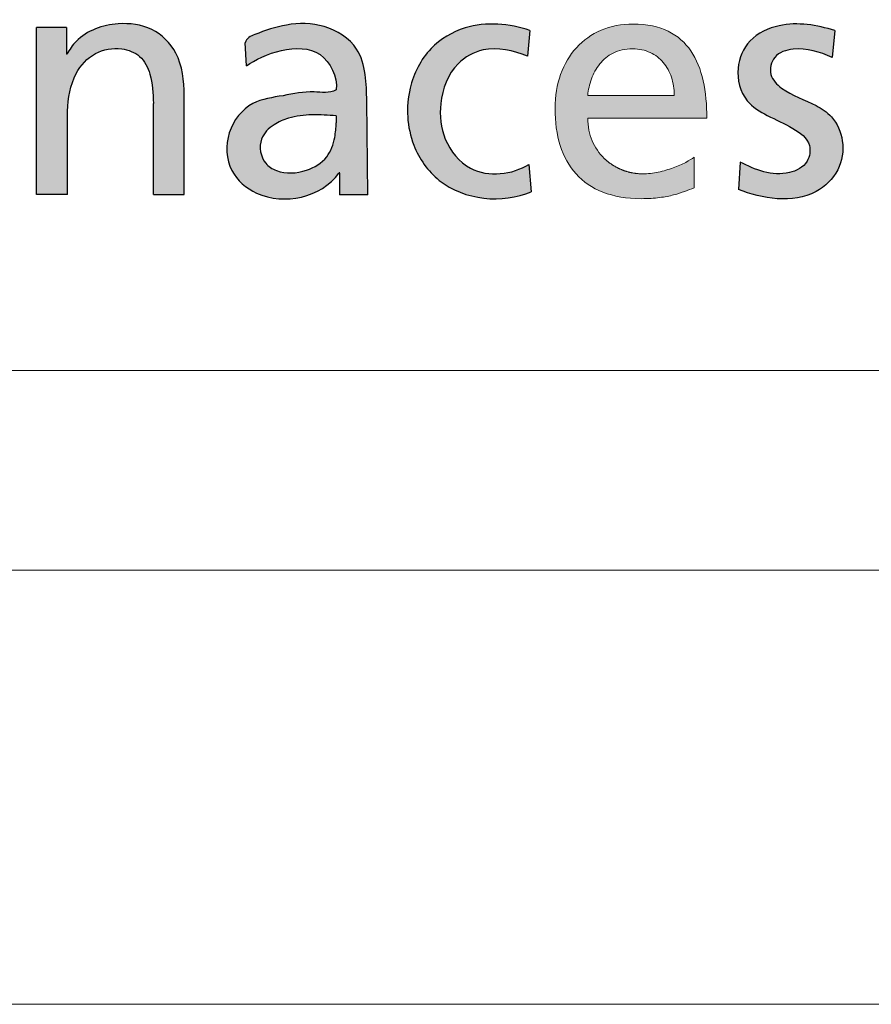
# Model space of a CAD drawing. Header units: millimetres. Extents: x 15 to 592, y 5 to 415.
# Tile 2 of 12: x 413 to 423, y 5 to 16. Entities that reach past the tile are written whole.
import ezdxf

# ---------------------------------------------------------------- set-up
doc = ezdxf.new("R2010")
doc.units = ezdxf.units.MM
doc.layers.add('FORMAT', color=7, linetype='Continuous')

# ---------------------------------------------------------------- blocks, each defined once
blk = doc.blocks.new('LOGO_sombreado')
at = {"linetype": 'Continuous'}
h = blk.add_hatch(color=7, dxfattribs=at)
edge = h.paths.add_edge_path(flags=0)
edge.add_line((9.327704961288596, 2.025674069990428), (9.327704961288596, 3.946226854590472))
edge.add_line((9.327704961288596, 3.946226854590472), (9.669914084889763, 3.946226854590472))
edge.add_line((9.669914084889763, 3.946226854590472), (9.669914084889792, 3.64130326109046))
edge.add_line((9.669914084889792, 3.64130326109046), (9.67795113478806, 3.64130326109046))
edge.add_spline(control_points=[(9.677951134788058, 3.64130326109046), (9.704173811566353, 3.695674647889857), (9.792922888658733, 3.8172381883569), (10.00005228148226, 3.948461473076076), (10.30456361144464, 4.010006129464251), (10.6686284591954, 3.966985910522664), (10.99650189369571, 3.642779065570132), (11.02148454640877, 3.331807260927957), (11.02575518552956, 3.169957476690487)], knot_values=[0, 0, 0, 0, 0.0909934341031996, 0.223660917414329, 0.3583034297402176, 0.5553499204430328, 0.7505858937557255, 1, 1, 1, 1], weights=[1, 1, 1, 1, 1, 1, 1, 1, 1], degree=3, periodic=0)
edge.add_line((11.02575518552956, 3.169957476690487), (11.02575836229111, 2.025674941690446))
edge.add_line((11.02575836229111, 2.025674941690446), (10.67218859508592, 2.025674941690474))
edge.add_line((10.67218859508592, 2.025674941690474), (10.67167301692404, 3.074721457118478))
edge.add_spline(control_points=[(10.67167301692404, 3.074721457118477), (10.66865811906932, 3.188020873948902), (10.65991030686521, 3.37944526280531), (10.53565136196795, 3.635496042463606), (10.2795938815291, 3.72917775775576), (9.984329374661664, 3.677204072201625), (9.72597834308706, 3.396479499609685), (9.691325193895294, 3.132995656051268), (9.682684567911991, 2.985950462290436)], knot_values=[0, 0, 0, 0, 0.1816831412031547, 0.307789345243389, 0.4266513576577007, 0.5910784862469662, 0.7607325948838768, 1, 1, 1, 1], weights=[1, 1, 1, 1, 1, 1, 1, 1, 1], degree=3, periodic=0)
edge.add_line((9.682684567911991, 2.985950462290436), (9.68121429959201, 2.025674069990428))
edge.add_line((9.68121429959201, 2.025674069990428), (9.327704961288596, 2.025674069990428))
h = blk.add_hatch(color=7, dxfattribs=at)
edge = h.paths.add_edge_path(flags=0)
edge.add_spline(control_points=[(12.77564944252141, 3.231934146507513), (12.69718153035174, 3.183493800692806), (12.48370698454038, 3.231804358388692), (12.16704722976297, 3.156482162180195), (11.7728446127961, 3.111173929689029), (11.4904483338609, 2.75180076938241), (11.51353442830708, 2.287484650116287), (12.02339963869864, 1.859573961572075), (12.59702092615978, 1.990194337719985), (12.80712765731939, 2.270435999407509)], knot_values=[0, 0, 0, 0, 0.079965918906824, 0.1900571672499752, 0.3000940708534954, 0.4325108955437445, 0.5666885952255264, 0.6846218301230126, 1, 1, 1, 1], weights=[1, 1, 1, 1, 1, 1, 1, 1, 1, 1], degree=3, periodic=0)
edge.add_spline(control_points=[(12.80712765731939, 2.270435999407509), (12.8171095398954, 2.296335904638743), (12.81405732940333, 2.270435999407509)], knot_values=[0, 0, 0, 1, 1, 1], weights=[1, 1, 1], degree=2, periodic=0)
edge.add_line((12.81405732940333, 2.270435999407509), (12.81405732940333, 2.022763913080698))
edge.add_line((12.81405732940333, 2.022763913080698), (13.13916279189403, 2.022763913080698))
edge.add_line((13.13916279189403, 2.022763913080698), (13.12822642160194, 3.105651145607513))
edge.add_spline(control_points=[(13.12822642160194, 3.105651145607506), (13.12038008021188, 3.292352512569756), (13.11922060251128, 3.70596754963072), (12.65005670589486, 4.000141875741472), (12.21447262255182, 4.001685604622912), (11.91126308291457, 3.897532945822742), (11.74254173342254, 3.828060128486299), (11.72742417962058, 3.770141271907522)], knot_values=[0, 0, 0, 0, 0.3004446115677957, 0.5251352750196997, 0.7372886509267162, 0.9254873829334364, 1, 1, 1, 1], weights=[1, 1, 1, 1, 1, 1, 1, 1], degree=3, periodic=0)
edge.add_line((11.72742417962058, 3.770141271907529), (11.74388622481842, 3.506657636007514))
edge.add_spline(control_points=[(11.74388622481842, 3.506657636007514), (11.92700238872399, 3.642857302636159), (12.5672713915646, 3.881460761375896), (12.78945059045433, 3.3805849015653), (12.77564944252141, 3.231934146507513)], knot_values=[0, 0, 0, 0, 0.6589957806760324, 1, 1, 1, 1], weights=[1, 1, 1, 1, 1], degree=3, periodic=0)
edge = h.paths.add_edge_path(flags=0)
edge.add_spline(control_points=[(12.7757284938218, 2.8486667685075), (12.77181397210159, 2.793474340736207), (12.76222333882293, 2.65825211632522), (12.68205654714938, 2.430498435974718), (12.41939724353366, 2.275258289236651), (12.14206509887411, 2.254794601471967), (11.91301625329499, 2.398157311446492), (11.86966112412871, 2.661637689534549), (12.0440787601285, 2.834034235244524), (12.25224886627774, 2.920587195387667), (12.49883760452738, 2.952941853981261), (12.68250580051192, 2.938134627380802), (12.7757284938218, 2.930619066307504)], knot_values=[0, 0, 0, 0, 0.06890377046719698, 0.1688152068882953, 0.2838615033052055, 0.4272197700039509, 0.4889171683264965, 0.6053794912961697, 0.6959615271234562, 0.7715446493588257, 0.8840451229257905, 1, 1, 1, 1], weights=[1, 1, 1, 1, 1, 1, 1, 1, 1, 1, 1, 1, 1], degree=3, periodic=0)
edge.add_line((12.7757284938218, 2.930619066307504), (12.7757284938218, 2.8486667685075))
h = blk.add_hatch(color=7, dxfattribs=at)
edge = h.paths.add_edge_path(flags=0)
edge.add_arc((16.30196241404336, 2.904385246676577), 0.6409930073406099, 248.03441069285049, 270.0502968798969, ccw=False)
edge.add_spline(control_points=[(16.06219918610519, 2.309922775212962), (15.9868891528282, 2.340333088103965), (15.91875832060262, 2.384543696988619), (15.86030607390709, 2.440932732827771)], knot_values=[23.38426970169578, 23.38426970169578, 23.38426970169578, 23.38426970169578, 23.7679247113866, 23.7679247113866, 23.7679247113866, 23.7679247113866], weights=[1, 0.9877716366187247, 0.9877716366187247, 1], degree=3, periodic=0)
edge.add_arc((16.29055579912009, 2.885258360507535), 0.6184982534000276, 203.0223573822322, 225.9220705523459, ccw=False)
edge.add_spline(control_points=[(15.72131949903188, 2.643369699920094), (15.68820443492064, 2.721202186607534), (15.66959231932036, 2.808945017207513), (15.66959231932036, 2.904060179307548)], knot_values=[0, 0, 0, 0, 1, 1, 1, 1], weights=[1, 1, 1, 1], degree=3, periodic=0)
edge.add_line((15.66959231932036, 2.904060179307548), (17.04090640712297, 2.904060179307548))
edge.add_spline(control_points=[(17.04090640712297, 2.904060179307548), (17.04090640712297, 3.05839570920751), (17.02791418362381, 3.203425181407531), (16.99848528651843, 3.333951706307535)], knot_values=[2, 2, 2, 2, 3, 3, 3, 3], weights=[1, 1, 1, 1], degree=3, periodic=0)
edge.add_spline(control_points=[(16.99848528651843, 3.333951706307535), (16.96905638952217, 3.464478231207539), (16.92313039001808, 3.58074352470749), (16.85714198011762, 3.677550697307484)], knot_values=[3, 3, 3, 3, 4, 4, 4, 4], weights=[1, 1, 1, 1], degree=3, periodic=0)
edge.add_spline(control_points=[(16.85714198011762, 3.677550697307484), (16.79121399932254, 3.774478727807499), (16.70528403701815, 3.852069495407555), (16.59578678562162, 3.905488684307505)], knot_values=[4, 4, 4, 4, 5, 5, 5, 5], weights=[1, 1, 1, 1], degree=3, periodic=0)
edge.add_spline(control_points=[(16.59578678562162, 3.905488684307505), (16.48634996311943, 3.958907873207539), (16.35328542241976, 3.988034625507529), (16.19326957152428, 3.988034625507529), (16.05772744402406, 3.988034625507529), (15.93372724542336, 3.962896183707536), (15.82398827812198, 3.916245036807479)], knot_values=[5, 5, 5, 5, 6, 6, 6, 7, 7, 7, 7], weights=[1, 1, 1, 1, 1, 1, 1], degree=3, periodic=0)
edge.add_spline(control_points=[(15.82398827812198, 3.916245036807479), (15.71418888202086, 3.8697147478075), (15.61871114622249, 3.801671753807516), (15.54009308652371, 3.715741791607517)], knot_values=[7, 7, 7, 7, 8, 8, 8, 8], weights=[1, 1, 1, 1], degree=3, periodic=0)
edge.add_spline(control_points=[(15.54009308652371, 3.715741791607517), (15.46153545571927, 3.629932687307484), (15.39989793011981, 3.526357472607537), (15.35789981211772, 3.40864188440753)], knot_values=[8, 8, 8, 8, 9, 9, 9, 9], weights=[1, 1, 1, 1], degree=3, periodic=0)
edge.add_spline(control_points=[(15.35789981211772, 3.40864188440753), (15.31596212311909, 3.290926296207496), (15.2936034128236, 3.159191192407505), (15.2936034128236, 3.016941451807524), (15.2936034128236, 2.860430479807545), (15.31312196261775, 2.71733473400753), (15.35300506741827, 2.590554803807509)], knot_values=[9, 9, 9, 9, 10, 10, 10, 11, 11, 11, 11], weights=[1, 1, 1, 1, 1, 1, 1], degree=3, periodic=0)
edge.add_spline(control_points=[(15.35300506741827, 2.590554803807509), (15.39294860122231, 2.463774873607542), (15.45325669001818, 2.353310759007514), (15.53483576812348, 2.262425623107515)], knot_values=[11, 11, 11, 11, 12, 12, 12, 12], weights=[1, 1, 1, 1], degree=3, periodic=0)
edge.add_spline(control_points=[(15.53483576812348, 2.262425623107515), (15.61641484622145, 2.171540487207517), (15.71938577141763, 2.10035518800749), (15.8444736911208, 2.051770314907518)], knot_values=[12, 12, 12, 12, 13, 13, 13, 13], weights=[1, 1, 1, 1], degree=3, periodic=0)
edge.add_spline(control_points=[(15.8444736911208, 2.051770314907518), (15.96956161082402, 2.003185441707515), (16.11688738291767, 1.977321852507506), (16.28729701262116, 1.977321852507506), (16.36645893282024, 1.977321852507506), (16.43558964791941, 1.982035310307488), (16.49674374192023, 1.989770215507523)], knot_values=[13, 13, 13, 13, 14, 14, 14, 15, 15, 15, 15], weights=[1, 1, 1, 1, 1, 1, 1], degree=3, periodic=0)
edge.add_spline(control_points=[(16.49674374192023, 1.989770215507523), (16.55789783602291, 1.997625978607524), (16.61113573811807, 2.00850318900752), (16.65869331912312, 2.020951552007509)], knot_values=[15, 15, 15, 15, 16, 16, 16, 16], weights=[1, 1, 1, 1], degree=3, periodic=0)
edge.add_spline(control_points=[(16.65869331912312, 2.020951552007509), (16.70631132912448, 2.033399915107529), (16.74824901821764, 2.04729857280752), (16.78668182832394, 2.061318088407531)], knot_values=[16, 16, 16, 16, 17, 17, 17, 17], weights=[1, 1, 1, 1], degree=3, periodic=0)
edge.add_spline(control_points=[(16.78668182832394, 2.061318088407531), (16.82517506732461, 2.075095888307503), (16.86016342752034, 2.088994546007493), (16.89400363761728, 2.101201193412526)], knot_values=[17, 17, 17, 17, 18, 18, 18, 18], weights=[1, 1, 1, 1], degree=3, periodic=0)
edge.add_line((16.89400363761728, 2.101201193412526), (16.89400363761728, 2.455314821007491))
edge.add_spline(control_points=[(16.89400363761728, 2.455314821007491), (16.87237007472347, 2.437427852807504), (16.83919458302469, 2.41664029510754), (16.79792161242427, 2.395248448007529)], knot_values=[19.00002, 19.00002, 19.00002, 19.00002, 20.00002, 20.00002, 20.00002, 20.00002], weights=[1, 1, 1, 1], degree=3, periodic=0)
edge.add_spline(control_points=[(16.79792161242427, 2.395248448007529), (16.75664864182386, 2.373856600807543), (16.70727819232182, 2.352102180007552), (16.65337557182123, 2.332644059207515)], knot_values=[20.00002, 20.00002, 20.00002, 20.00002, 21.00002, 21.00002, 21.00002, 21.00002], weights=[1, 1, 1, 1], degree=3, periodic=0)
edge.add_spline(control_points=[(16.65337557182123, 2.332644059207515), (16.5994729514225, 2.313185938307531), (16.54091730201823, 2.295782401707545), (16.48127393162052, 2.2833340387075)], knot_values=[21.00002, 21.00002, 21.00002, 21.00002, 22.00002, 22.00002, 22.00002, 22.00002], weights=[1, 1, 1, 1], degree=3, periodic=0)
edge.add_spline(control_points=[(16.48127393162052, 2.2833340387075), (16.42163056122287, 2.270885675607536), (16.36089946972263, 2.263392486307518), (16.30252510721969, 2.263392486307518)], knot_values=[22.00002, 22.00002, 22.00002, 22.00002, 23.00002, 23.00002, 23.00002, 23.00002], weights=[1, 1, 1, 1], degree=3, periodic=0)
edge = h.paths.add_edge_path(flags=0)
edge.add_spline(control_points=[(15.66959231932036, 3.166926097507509), (15.67611864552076, 3.229167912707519), (15.69001730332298, 3.293826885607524), (15.71255730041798, 3.355706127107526)], knot_values=[8, 8, 8, 8, 9, 9, 9, 9], weights=[1, 1, 1, 1], degree=3, periodic=0)
edge.add_spline(control_points=[(15.71255730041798, 3.355706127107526), (15.73509729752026, 3.417585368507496), (15.76627863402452, 3.476684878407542), (15.80755160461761, 3.528049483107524)], knot_values=[9, 9, 9, 9, 10, 10, 10, 10], weights=[1, 1, 1, 1], degree=3, periodic=0)
edge.add_spline(control_points=[(15.80755160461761, 3.528049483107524), (15.84876414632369, 3.579414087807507), (15.9000078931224, 3.623043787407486), (15.96255185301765, 3.653741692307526)], knot_values=[0, 0, 0, 0, 1, 1, 1, 1], weights=[1, 1, 1, 1], degree=3, periodic=0)
edge.add_spline(control_points=[(15.96255185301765, 3.653741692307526), (16.02515624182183, 3.684560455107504), (16.09912127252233, 3.702447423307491), (16.18577638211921, 3.702447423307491), (16.26215857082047, 3.702447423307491), (16.3302015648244, 3.687340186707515), (16.38942193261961, 3.660147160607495)], knot_values=[1, 1, 1, 1, 2, 2, 2, 3, 3, 3, 3], weights=[1, 1, 1, 1, 1, 1, 1], degree=3, periodic=0)
edge.add_spline(control_points=[(16.38942193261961, 3.660147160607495), (16.44864230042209, 3.632954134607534), (16.49897961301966, 3.593554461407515), (16.53976915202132, 3.545090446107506)], knot_values=[3, 3, 3, 3, 4, 4, 4, 4], weights=[1, 1, 1, 1], degree=3, periodic=0)
edge.add_spline(control_points=[(16.53976915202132, 3.545090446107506), (16.58049826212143, 3.496505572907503), (16.61174002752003, 3.438735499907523), (16.63276930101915, 3.374801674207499)], knot_values=[4, 4, 4, 4, 5, 5, 5, 5], weights=[1, 1, 1, 1], degree=3, periodic=0)
edge.add_spline(control_points=[(16.63276930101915, 3.374801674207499), (16.65385900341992, 3.31074699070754), (16.66467578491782, 3.24052855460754), (16.66467578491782, 3.166926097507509)], knot_values=[5, 5, 5, 5, 6, 6, 6, 6], weights=[1, 1, 1, 1], degree=3, periodic=0)
edge.add_line((16.66467578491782, 3.166926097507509), (16.41588981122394, 3.166926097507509))
edge.add_line((16.41588981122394, 3.166926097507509), (15.66959231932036, 3.166926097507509))
h = blk.add_hatch(color=7, dxfattribs=at)
edge = h.paths.add_edge_path(flags=0)
edge.add_arc((16.30196241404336, 2.904385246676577), 0.6409930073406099, 248.03441069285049, 270.0502968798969, ccw=False)
edge.add_spline(control_points=[(16.06219918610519, 2.309922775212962), (15.9868891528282, 2.340333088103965), (15.91875832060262, 2.384543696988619), (15.86030607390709, 2.440932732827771)], knot_values=[23.38426970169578, 23.38426970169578, 23.38426970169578, 23.38426970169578, 23.7679247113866, 23.7679247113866, 23.7679247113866, 23.7679247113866], weights=[1, 0.9877716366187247, 0.9877716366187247, 1], degree=3, periodic=0)
edge.add_arc((16.29055579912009, 2.885258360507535), 0.6184982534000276, 203.0223573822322, 225.9220705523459, ccw=False)
edge.add_spline(control_points=[(15.72131949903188, 2.643369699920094), (15.68820443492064, 2.721202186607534), (15.66959231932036, 2.808945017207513), (15.66959231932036, 2.904060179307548)], knot_values=[0, 0, 0, 0, 1, 1, 1, 1], weights=[1, 1, 1, 1], degree=3, periodic=0)
edge.add_line((15.66959231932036, 2.904060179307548), (17.04090640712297, 2.904060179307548))
edge.add_spline(control_points=[(17.04090640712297, 2.904060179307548), (17.04090640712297, 3.05839570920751), (17.02791418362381, 3.203425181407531), (16.99848528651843, 3.333951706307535)], knot_values=[2, 2, 2, 2, 3, 3, 3, 3], weights=[1, 1, 1, 1], degree=3, periodic=0)
edge.add_spline(control_points=[(16.99848528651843, 3.333951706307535), (16.96905638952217, 3.464478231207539), (16.92313039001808, 3.58074352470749), (16.85714198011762, 3.677550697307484)], knot_values=[3, 3, 3, 3, 4, 4, 4, 4], weights=[1, 1, 1, 1], degree=3, periodic=0)
edge.add_spline(control_points=[(16.85714198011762, 3.677550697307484), (16.79121399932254, 3.774478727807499), (16.70528403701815, 3.852069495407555), (16.59578678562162, 3.905488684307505)], knot_values=[4, 4, 4, 4, 5, 5, 5, 5], weights=[1, 1, 1, 1], degree=3, periodic=0)
edge.add_spline(control_points=[(16.59578678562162, 3.905488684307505), (16.48634996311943, 3.958907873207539), (16.35328542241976, 3.988034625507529), (16.19326957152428, 3.988034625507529), (16.05772744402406, 3.988034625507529), (15.93372724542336, 3.962896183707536), (15.82398827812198, 3.916245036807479)], knot_values=[5, 5, 5, 5, 6, 6, 6, 7, 7, 7, 7], weights=[1, 1, 1, 1, 1, 1, 1], degree=3, periodic=0)
edge.add_spline(control_points=[(15.82398827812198, 3.916245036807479), (15.71418888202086, 3.8697147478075), (15.61871114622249, 3.801671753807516), (15.54009308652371, 3.715741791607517)], knot_values=[7, 7, 7, 7, 8, 8, 8, 8], weights=[1, 1, 1, 1], degree=3, periodic=0)
edge.add_spline(control_points=[(15.54009308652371, 3.715741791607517), (15.46153545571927, 3.629932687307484), (15.39989793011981, 3.526357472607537), (15.35789981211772, 3.40864188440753)], knot_values=[8, 8, 8, 8, 9, 9, 9, 9], weights=[1, 1, 1, 1], degree=3, periodic=0)
edge.add_spline(control_points=[(15.35789981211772, 3.40864188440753), (15.31596212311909, 3.290926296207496), (15.2936034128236, 3.159191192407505), (15.2936034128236, 3.016941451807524), (15.2936034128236, 2.860430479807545), (15.31312196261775, 2.71733473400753), (15.35300506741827, 2.590554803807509)], knot_values=[9, 9, 9, 9, 10, 10, 10, 11, 11, 11, 11], weights=[1, 1, 1, 1, 1, 1, 1], degree=3, periodic=0)
edge.add_spline(control_points=[(15.35300506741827, 2.590554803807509), (15.39294860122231, 2.463774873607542), (15.45325669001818, 2.353310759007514), (15.53483576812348, 2.262425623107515)], knot_values=[11, 11, 11, 11, 12, 12, 12, 12], weights=[1, 1, 1, 1], degree=3, periodic=0)
edge.add_spline(control_points=[(15.53483576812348, 2.262425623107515), (15.61641484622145, 2.171540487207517), (15.71938577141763, 2.10035518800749), (15.8444736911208, 2.051770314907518)], knot_values=[12, 12, 12, 12, 13, 13, 13, 13], weights=[1, 1, 1, 1], degree=3, periodic=0)
edge.add_spline(control_points=[(15.8444736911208, 2.051770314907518), (15.96956161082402, 2.003185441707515), (16.11688738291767, 1.977321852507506), (16.28729701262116, 1.977321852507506), (16.36645893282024, 1.977321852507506), (16.43558964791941, 1.982035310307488), (16.49674374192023, 1.989770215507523)], knot_values=[13, 13, 13, 13, 14, 14, 14, 15, 15, 15, 15], weights=[1, 1, 1, 1, 1, 1, 1], degree=3, periodic=0)
edge.add_spline(control_points=[(16.49674374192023, 1.989770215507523), (16.55789783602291, 1.997625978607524), (16.61113573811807, 2.00850318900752), (16.65869331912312, 2.020951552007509)], knot_values=[15, 15, 15, 15, 16, 16, 16, 16], weights=[1, 1, 1, 1], degree=3, periodic=0)
edge.add_spline(control_points=[(16.65869331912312, 2.020951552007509), (16.70631132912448, 2.033399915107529), (16.74824901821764, 2.04729857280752), (16.78668182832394, 2.061318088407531)], knot_values=[16, 16, 16, 16, 17, 17, 17, 17], weights=[1, 1, 1, 1], degree=3, periodic=0)
edge.add_spline(control_points=[(16.78668182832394, 2.061318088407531), (16.82517506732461, 2.075095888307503), (16.86016342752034, 2.088994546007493), (16.89400363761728, 2.101201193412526)], knot_values=[17, 17, 17, 17, 18, 18, 18, 18], weights=[1, 1, 1, 1], degree=3, periodic=0)
edge.add_line((16.89400363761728, 2.101201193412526), (16.89400363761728, 2.455314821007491))
edge.add_spline(control_points=[(16.89400363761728, 2.455314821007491), (16.87237007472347, 2.437427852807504), (16.83919458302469, 2.41664029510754), (16.79792161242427, 2.395248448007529)], knot_values=[19.00002, 19.00002, 19.00002, 19.00002, 20.00002, 20.00002, 20.00002, 20.00002], weights=[1, 1, 1, 1], degree=3, periodic=0)
edge.add_spline(control_points=[(16.79792161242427, 2.395248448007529), (16.75664864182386, 2.373856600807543), (16.70727819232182, 2.352102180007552), (16.65337557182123, 2.332644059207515)], knot_values=[20.00002, 20.00002, 20.00002, 20.00002, 21.00002, 21.00002, 21.00002, 21.00002], weights=[1, 1, 1, 1], degree=3, periodic=0)
edge.add_spline(control_points=[(16.65337557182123, 2.332644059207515), (16.5994729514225, 2.313185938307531), (16.54091730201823, 2.295782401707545), (16.48127393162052, 2.2833340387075)], knot_values=[21.00002, 21.00002, 21.00002, 21.00002, 22.00002, 22.00002, 22.00002, 22.00002], weights=[1, 1, 1, 1], degree=3, periodic=0)
edge.add_spline(control_points=[(16.48127393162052, 2.2833340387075), (16.42163056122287, 2.270885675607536), (16.36089946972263, 2.263392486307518), (16.30252510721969, 2.263392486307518)], knot_values=[22.00002, 22.00002, 22.00002, 22.00002, 23.00002, 23.00002, 23.00002, 23.00002], weights=[1, 1, 1, 1], degree=3, periodic=0)
edge = h.paths.add_edge_path(flags=0)
edge.add_spline(control_points=[(15.66959231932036, 3.166926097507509), (15.67611864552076, 3.229167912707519), (15.69001730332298, 3.293826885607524), (15.71255730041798, 3.355706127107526)], knot_values=[8, 8, 8, 8, 9, 9, 9, 9], weights=[1, 1, 1, 1], degree=3, periodic=0)
edge.add_spline(control_points=[(15.71255730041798, 3.355706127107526), (15.73509729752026, 3.417585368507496), (15.76627863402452, 3.476684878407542), (15.80755160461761, 3.528049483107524)], knot_values=[9, 9, 9, 9, 10, 10, 10, 10], weights=[1, 1, 1, 1], degree=3, periodic=0)
edge.add_spline(control_points=[(15.80755160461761, 3.528049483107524), (15.84876414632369, 3.579414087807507), (15.9000078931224, 3.623043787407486), (15.96255185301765, 3.653741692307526)], knot_values=[0, 0, 0, 0, 1, 1, 1, 1], weights=[1, 1, 1, 1], degree=3, periodic=0)
edge.add_spline(control_points=[(15.96255185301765, 3.653741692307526), (16.02515624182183, 3.684560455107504), (16.09912127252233, 3.702447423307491), (16.18577638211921, 3.702447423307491), (16.26215857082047, 3.702447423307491), (16.3302015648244, 3.687340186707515), (16.38942193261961, 3.660147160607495)], knot_values=[1, 1, 1, 1, 2, 2, 2, 3, 3, 3, 3], weights=[1, 1, 1, 1, 1, 1, 1], degree=3, periodic=0)
edge.add_spline(control_points=[(16.38942193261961, 3.660147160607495), (16.44864230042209, 3.632954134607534), (16.49897961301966, 3.593554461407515), (16.53976915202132, 3.545090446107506)], knot_values=[3, 3, 3, 3, 4, 4, 4, 4], weights=[1, 1, 1, 1], degree=3, periodic=0)
edge.add_spline(control_points=[(16.53976915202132, 3.545090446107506), (16.58049826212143, 3.496505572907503), (16.61174002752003, 3.438735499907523), (16.63276930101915, 3.374801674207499)], knot_values=[4, 4, 4, 4, 5, 5, 5, 5], weights=[1, 1, 1, 1], degree=3, periodic=0)
edge.add_spline(control_points=[(16.63276930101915, 3.374801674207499), (16.65385900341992, 3.31074699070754), (16.66467578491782, 3.24052855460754), (16.66467578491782, 3.166926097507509)], knot_values=[5, 5, 5, 5, 6, 6, 6, 6], weights=[1, 1, 1, 1], degree=3, periodic=0)
edge.add_line((16.66467578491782, 3.166926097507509), (16.41588981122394, 3.166926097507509))
edge.add_line((16.41588981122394, 3.166926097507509), (15.66959231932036, 3.166926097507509))
at = {"layer": 'FORMAT'}
h = blk.add_hatch(color=256, dxfattribs=at)
edge = h.paths.add_edge_path(flags=0)
edge.add_spline(control_points=[(14.99369455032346, 2.372406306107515), (14.80342185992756, 2.254375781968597), (14.34987523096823, 2.197414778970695), (13.99277567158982, 2.64196762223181), (13.944642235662, 3.102252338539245), (14.10101038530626, 3.522035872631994), (14.51883264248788, 3.756115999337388), (14.81805017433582, 3.681829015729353), (14.97514286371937, 3.6195389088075)], knot_values=[0, 0, 0, 0, 0.2397356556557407, 0.3927620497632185, 0.535376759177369, 0.7077411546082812, 0.8207777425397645, 1, 1, 1, 1], weights=[1, 1, 1, 1, 1, 1, 1, 1, 1], degree=3, periodic=0)
edge.add_line((14.9751428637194, 3.619538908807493), (15.00505519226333, 3.913344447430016))
edge.add_spline(control_points=[(15.00505519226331, 3.913344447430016), (14.76920025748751, 3.993950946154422), (14.33818000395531, 4.031805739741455), (13.81780714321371, 3.723664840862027), (13.56464290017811, 3.213677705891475), (13.59786689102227, 2.624369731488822), (14.05193056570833, 1.976556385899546), (14.68677269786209, 1.916141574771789), (15.02028328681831, 2.056362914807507)], knot_values=[0, 0, 0, 0, 0.1894416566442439, 0.3044366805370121, 0.4334053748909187, 0.5981526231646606, 0.7235130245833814, 1, 1, 1, 1], weights=[1, 1, 1, 1, 1, 1, 1, 1, 1], degree=3, periodic=0)
edge.add_line((15.02028328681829, 2.056362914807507), (14.99369455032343, 2.372406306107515))
h = blk.add_hatch(color=256, dxfattribs=at)
edge = h.paths.add_edge_path(flags=0)
edge.add_spline(control_points=[(17.40638067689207, 2.082468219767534), (17.67035797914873, 1.976452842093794), (18.16780218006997, 1.890030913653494), (18.58006166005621, 2.287243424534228), (18.63296039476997, 2.635792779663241), (18.51031553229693, 2.915258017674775), (18.23674949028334, 3.100513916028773), (17.95927731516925, 3.176307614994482), (17.74357760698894, 3.395620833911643), (17.80069950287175, 3.642227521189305), (18.1185738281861, 3.739478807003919), (18.34080093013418, 3.665491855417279), (18.48280150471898, 3.604552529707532)], knot_values=[0, 0, 0, 0, 0.2486171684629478, 0.3448877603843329, 0.4372737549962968, 0.5201900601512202, 0.5798426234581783, 0.701278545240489, 0.7559945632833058, 0.8108630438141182, 0.8735819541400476, 1, 1, 1, 1], weights=[1, 1, 1, 1, 1, 1, 1, 1, 1, 1, 1, 1, 1], degree=3, periodic=0)
edge.add_line((18.48280150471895, 3.604552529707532), (18.51271383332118, 3.913344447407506))
edge.add_spline(control_points=[(18.5127138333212, 3.913344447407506), (18.30798539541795, 3.97594575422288), (17.95824568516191, 4.037934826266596), (17.51325863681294, 3.834107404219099), (17.35512574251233, 3.470061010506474), (17.45001637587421, 3.102179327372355), (17.74979883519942, 2.919686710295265), (18.01160769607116, 2.811354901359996), (18.25300544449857, 2.63598903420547), (18.21179162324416, 2.369168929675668), (17.87657680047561, 2.19652374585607), (17.59254255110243, 2.311508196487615), (17.42493236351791, 2.398874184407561)], knot_values=[0, 0, 0, 0, 0.1768908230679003, 0.2801083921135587, 0.3736800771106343, 0.4799749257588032, 0.5584819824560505, 0.6484723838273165, 0.7229918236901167, 0.7734622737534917, 0.8394931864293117, 1, 1, 1, 1], weights=[1, 1, 1, 1, 1, 1, 1, 1, 1, 1, 1, 1, 1], degree=3, periodic=0)
edge.add_line((17.42493236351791, 2.398874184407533), (17.40638067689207, 2.082468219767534))
at = {"color": 7, "linetype": 'Continuous', "lineweight": 18}
for p, q in [((16.66467578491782, 3.166926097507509), (16.41588981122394, 3.166926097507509)), ((0, 1.387778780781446e-14), (72.50000000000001, 1.387778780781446e-14))]:
    blk.add_line(p, q, dxfattribs=at)
blk.add_arc((16.29055579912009, 2.885258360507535), 0.618498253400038, 203.022357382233, 225.9220705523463, dxfattribs=at)
at = {"color": 8, "linetype": 'Continuous', "lineweight": 0}
for points, knots in [([(16.59578678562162, 3.905488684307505), (16.48634996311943, 3.958907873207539), (16.35328542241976, 3.988034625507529), (16.19326957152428, 3.988034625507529), (16.05772744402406, 3.988034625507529), (15.93372724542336, 3.962896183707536), (15.82398827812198, 3.916245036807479)], [5, 5, 5, 5, 6, 6, 6, 7, 7, 7, 7]), ([(15.96255185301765, 3.653741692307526), (16.02515624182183, 3.684560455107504), (16.09912127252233, 3.702447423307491), (16.18577638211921, 3.702447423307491), (16.26215857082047, 3.702447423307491), (16.3302015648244, 3.687340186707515), (16.38942193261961, 3.660147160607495)], [1, 1, 1, 1, 2, 2, 2, 3, 3, 3, 3]), ([(15.35789981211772, 3.40864188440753), (15.31596212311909, 3.290926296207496), (15.2936034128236, 3.159191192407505), (15.2936034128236, 3.016941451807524), (15.2936034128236, 2.860430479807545), (15.31312196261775, 2.71733473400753), (15.35300506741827, 2.590554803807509)], [9, 9, 9, 9, 10, 10, 10, 11, 11, 11, 11]), ([(15.8444736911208, 2.051770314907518), (15.96956161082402, 2.003185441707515), (16.11688738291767, 1.977321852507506), (16.28729701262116, 1.977321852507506), (16.36645893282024, 1.977321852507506), (16.43558964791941, 1.982035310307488), (16.49674374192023, 1.989770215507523)], [13, 13, 13, 13, 14, 14, 14, 15, 15, 15, 15])]:
    blk.add_open_spline(points, degree=3, knots=knots, dxfattribs=at)
for points in [[(15.82398827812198, 3.916245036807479), (15.71418888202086, 3.8697147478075), (15.61871114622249, 3.801671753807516), (15.54009308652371, 3.715741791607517)], [(16.85714198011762, 3.677550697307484), (16.79121399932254, 3.774478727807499), (16.70528403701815, 3.852069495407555), (16.59578678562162, 3.905488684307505)], [(15.54009308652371, 3.715741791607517), (15.46153545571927, 3.629932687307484), (15.39989793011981, 3.526357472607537), (15.35789981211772, 3.40864188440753)], [(15.80755160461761, 3.528049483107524), (15.84876414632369, 3.579414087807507), (15.9000078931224, 3.623043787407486), (15.96255185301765, 3.653741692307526)], [(16.38942193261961, 3.660147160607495), (16.44864230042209, 3.632954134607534), (16.49897961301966, 3.593554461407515), (16.53976915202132, 3.545090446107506)], [(16.99848528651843, 3.333951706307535), (16.96905638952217, 3.464478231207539), (16.92313039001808, 3.58074352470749), (16.85714198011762, 3.677550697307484)], [(15.71255730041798, 3.355706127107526), (15.73509729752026, 3.417585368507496), (15.76627863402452, 3.476684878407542), (15.80755160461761, 3.528049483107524)], [(16.53976915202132, 3.545090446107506), (16.58049826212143, 3.496505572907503), (16.61174002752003, 3.438735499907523), (16.63276930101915, 3.374801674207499)], [(15.66959231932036, 3.166926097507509), (15.67611864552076, 3.229167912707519), (15.69001730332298, 3.293826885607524), (15.71255730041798, 3.355706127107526)], [(16.63276930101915, 3.374801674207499), (16.65385900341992, 3.31074699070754), (16.66467578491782, 3.24052855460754), (16.66467578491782, 3.166926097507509)], [(17.04090640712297, 2.904060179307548), (17.04090640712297, 3.05839570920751), (17.02791418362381, 3.203425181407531), (16.99848528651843, 3.333951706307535)], [(16.41588981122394, 3.166926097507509), (16.16712398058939, 3.166926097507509), (15.9183581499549, 3.166926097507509), (15.66959231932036, 3.166926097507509)], [(15.72131949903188, 2.643369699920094), (15.68820443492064, 2.721202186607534), (15.66959231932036, 2.808945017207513), (15.66959231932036, 2.904060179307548)], [(15.66959231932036, 2.904060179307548), (16.12669701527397, 2.904060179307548), (16.5838017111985, 2.904060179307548), (17.04090640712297, 2.904060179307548)], [(15.35300506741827, 2.590554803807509), (15.39294860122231, 2.463774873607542), (15.45325669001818, 2.353310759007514), (15.53483576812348, 2.262425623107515)], [(16.79792161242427, 2.395248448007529), (16.75664864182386, 2.373856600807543), (16.70727819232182, 2.352102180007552), (16.65337557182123, 2.332644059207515)], [(16.89400363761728, 2.455314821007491), (16.87237007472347, 2.437427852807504), (16.83919458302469, 2.41664029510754), (16.79792161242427, 2.395248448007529)], [(16.89400363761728, 2.101201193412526), (16.89400363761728, 2.219239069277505), (16.89400363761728, 2.337276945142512), (16.89400363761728, 2.455314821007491)], [(16.48127393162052, 2.2833340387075), (16.42163056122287, 2.270885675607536), (16.36089946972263, 2.263392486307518), (16.30252510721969, 2.263392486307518)], [(16.65337557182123, 2.332644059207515), (16.5994729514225, 2.313185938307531), (16.54091730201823, 2.295782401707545), (16.48127393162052, 2.2833340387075)], [(15.53483576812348, 2.262425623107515), (15.61641484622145, 2.171540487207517), (15.71938577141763, 2.10035518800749), (15.8444736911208, 2.051770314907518)], [(16.65869331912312, 2.020951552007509), (16.70631132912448, 2.033399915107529), (16.74824901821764, 2.04729857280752), (16.78668182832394, 2.061318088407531)], [(16.78668182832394, 2.061318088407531), (16.82517506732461, 2.075095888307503), (16.86016342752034, 2.088994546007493), (16.89400363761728, 2.101201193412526)], [(16.49674374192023, 1.989770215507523), (16.55789783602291, 1.997625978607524), (16.61113573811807, 2.00850318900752), (16.65869331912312, 2.020951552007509)]]:
    blk.add_open_spline(points, degree=3, dxfattribs=at)
for points, weights in [([(16.06219918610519, 2.309922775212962), (15.9868891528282, 2.340333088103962), (15.91875832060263, 2.384543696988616), (15.86030607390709, 2.440932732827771)], [1, 0.9877716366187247, 0.9877716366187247, 1]), ([(16.30252510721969, 2.263392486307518), (16.21991552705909, 2.263319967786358), (16.13881205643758, 2.279022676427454), (16.06219918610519, 2.309922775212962)], [1, 0.9877338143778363, 0.9877338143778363, 1])]:
    blk.add_rational_spline(points, weights, degree=3, dxfattribs=at)
at = {"color": 7, "linetype": 'Continuous', "lineweight": 0}
blk.add_open_spline([(12.80712765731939, 2.270435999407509), (12.81710953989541, 2.296335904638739), (12.81405732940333, 2.270435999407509)], degree=2, dxfattribs=at)
at = {"layer": 'FORMAT', "color": 7}
for p, q in [((9.669914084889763, 3.946226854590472), (9.327704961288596, 3.946226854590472)), ((9.327704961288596, 2.025674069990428), (9.327704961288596, 3.946226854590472)), ((9.669914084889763, 3.946226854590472), (9.669914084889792, 3.64130326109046)), ((15.00505519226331, 3.913344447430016), (14.97514286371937, 3.6195389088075)), ((18.5127138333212, 3.913344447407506), (18.48280150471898, 3.604552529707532)), ((11.74388622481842, 3.506657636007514), (11.72742417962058, 3.770141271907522)), ((9.67795113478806, 3.64130326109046), (9.669914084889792, 3.64130326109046)), ((10.67218859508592, 2.025674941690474), (10.67167301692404, 3.074721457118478)), ((11.02575836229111, 2.025674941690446), (11.02575518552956, 3.169957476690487)), ((13.13916279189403, 2.022763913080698), (13.12822642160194, 3.105651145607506)), ((9.68121429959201, 2.025674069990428), (9.682684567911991, 2.985950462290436)), ((12.7757284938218, 2.930619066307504), (12.7757284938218, 2.8486667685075)), ((17.42493236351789, 2.398874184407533), (17.40638067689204, 2.082468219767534)), ((12.81405732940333, 2.270435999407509), (12.81405732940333, 2.022763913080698)), ((14.99369455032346, 2.372406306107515), (15.02028328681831, 2.056362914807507)), ((9.68121429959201, 2.025674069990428), (9.327704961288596, 2.025674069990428)), ((10.67218859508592, 2.025674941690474), (11.02575836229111, 2.025674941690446)), ((13.13916279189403, 2.022763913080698), (12.81405732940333, 2.022763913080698))]:
    blk.add_line(p, q, dxfattribs=at)
for points, knots in [([(11.02575518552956, 3.169957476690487), (11.02148454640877, 3.331807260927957), (10.99650189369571, 3.642779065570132), (10.6686284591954, 3.966985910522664), (10.30456361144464, 4.010006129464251), (10.00005228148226, 3.948461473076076), (9.792922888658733, 3.8172381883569), (9.704173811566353, 3.695674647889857), (9.677951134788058, 3.64130326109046)], [0, 0, 0, 0, 0.2494141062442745, 0.4446500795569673, 0.6416965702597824, 0.776339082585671, 0.9090065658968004, 1, 1, 1, 1]), ([(13.12822642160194, 3.105651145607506), (13.12038008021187, 3.292352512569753), (13.11922060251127, 3.70596754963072), (12.65005670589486, 4.000141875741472), (12.21447262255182, 4.00168560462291), (11.91126308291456, 3.897532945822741), (11.74254173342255, 3.828060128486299), (11.72742417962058, 3.770141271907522)], [0, 0, 0, 0, 0.3004446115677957, 0.5251352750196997, 0.7372886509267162, 0.9254873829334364, 1, 1, 1, 1]), ([(15.00505519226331, 3.913344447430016), (14.76920025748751, 3.993950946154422), (14.33818000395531, 4.031805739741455), (13.81780714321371, 3.723664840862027), (13.56464290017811, 3.213677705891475), (13.59786689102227, 2.624369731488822), (14.05193056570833, 1.976556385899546), (14.68677269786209, 1.916141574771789), (15.02028328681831, 2.056362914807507)], [0, 0, 0, 0, 0.1894416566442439, 0.3044366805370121, 0.4334053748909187, 0.5981526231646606, 0.7235130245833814, 1, 1, 1, 1]), ([(18.5127138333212, 3.913344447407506), (18.30798539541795, 3.97594575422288), (17.95824568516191, 4.037934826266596), (17.51325863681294, 3.834107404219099), (17.35512574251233, 3.470061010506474), (17.45001637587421, 3.102179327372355), (17.74979883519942, 2.919686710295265), (18.01160769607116, 2.811354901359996), (18.25300544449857, 2.63598903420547), (18.21179162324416, 2.369168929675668), (17.87657680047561, 2.19652374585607), (17.59254255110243, 2.311508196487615), (17.42493236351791, 2.398874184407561)], [0, 0, 0, 0, 0.1768908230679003, 0.2801083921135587, 0.3736800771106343, 0.4799749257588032, 0.5584819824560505, 0.6484723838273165, 0.7229918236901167, 0.7734622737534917, 0.8394931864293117, 1, 1, 1, 1]), ([(11.74388622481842, 3.506657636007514), (11.92700238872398, 3.642857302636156), (12.5672713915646, 3.881460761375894), (12.78945059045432, 3.3805849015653), (12.77564944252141, 3.231934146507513)], [0, 0, 0, 0, 0.6589957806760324, 1, 1, 1, 1]), ([(9.682684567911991, 2.985950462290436), (9.691325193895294, 3.132995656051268), (9.72597834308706, 3.396479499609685), (9.984329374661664, 3.677204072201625), (10.2795938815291, 3.72917775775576), (10.53565136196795, 3.635496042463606), (10.65991030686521, 3.37944526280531), (10.66865811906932, 3.188020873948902), (10.67167301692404, 3.074721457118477)], [0, 0, 0, 0, 0.2392674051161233, 0.4089215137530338, 0.5733486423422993, 0.692210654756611, 0.8183168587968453, 1, 1, 1, 1]), ([(14.97514286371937, 3.6195389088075), (14.81805017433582, 3.681829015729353), (14.51883264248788, 3.756115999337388), (14.10101038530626, 3.522035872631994), (13.944642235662, 3.102252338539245), (13.99277567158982, 2.64196762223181), (14.34987523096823, 2.197414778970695), (14.80342185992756, 2.254375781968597), (14.99369455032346, 2.372406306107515)], [0, 0, 0, 0, 0.1792222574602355, 0.2922588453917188, 0.464623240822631, 0.6072379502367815, 0.7602643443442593, 1, 1, 1, 1]), ([(18.48280150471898, 3.604552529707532), (18.34080093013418, 3.665491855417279), (18.1185738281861, 3.739478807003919), (17.80069950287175, 3.642227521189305), (17.74357760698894, 3.395620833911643), (17.95927731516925, 3.176307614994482), (18.23674949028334, 3.100513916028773), (18.51031553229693, 2.915258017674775), (18.63296039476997, 2.635792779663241), (18.58006166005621, 2.287243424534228), (18.16780218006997, 1.890030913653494), (17.67035797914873, 1.976452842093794), (17.40638067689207, 2.082468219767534)], [0, 0, 0, 0, 0.1264180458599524, 0.1891369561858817, 0.2440054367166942, 0.298721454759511, 0.4201573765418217, 0.4798099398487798, 0.5627262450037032, 0.6551122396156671, 0.7513828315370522, 1, 1, 1, 1]), ([(12.77564944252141, 3.231934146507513), (12.69718153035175, 3.183493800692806), (12.48370698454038, 3.231804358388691), (12.16704722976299, 3.156482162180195), (11.77284461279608, 3.111173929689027), (11.49044833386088, 2.751800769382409), (11.51353442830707, 2.28748465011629), (12.02339963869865, 1.859573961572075), (12.59702092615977, 1.990194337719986), (12.80712765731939, 2.27043599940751)], [0, 0, 0, 0, 0.079965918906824, 0.1900571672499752, 0.3000940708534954, 0.4325108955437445, 0.5666885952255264, 0.6846218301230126, 1, 1, 1, 1]), ([(12.7757284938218, 2.930619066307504), (12.6825058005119, 2.938134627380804), (12.49883760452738, 2.952941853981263), (12.25224886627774, 2.920587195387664), (12.0440787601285, 2.834034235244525), (11.86966112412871, 2.661637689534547), (11.91301625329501, 2.398157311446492), (12.1420650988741, 2.254794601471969), (12.41939724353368, 2.275258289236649), (12.68205654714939, 2.430498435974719), (12.76222333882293, 2.658252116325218), (12.77181397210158, 2.793474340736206), (12.7757284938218, 2.8486667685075)], [0, 0, 0, 0, 0.1159548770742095, 0.2284553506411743, 0.3040384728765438, 0.3946205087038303, 0.5110828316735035, 0.572780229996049, 0.7161384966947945, 0.8311847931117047, 0.931096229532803, 1, 1, 1, 1])]:
    blk.add_open_spline(points, degree=3, knots=knots, dxfattribs=at)

msp = doc.modelspace()

# ---------------------------------------------------------------- linework, layer by layer
at = {"color": 7, "linetype": 'Continuous', "lineweight": 18}
for p, q in [((584, 10), (20, 10)), ((403.9999999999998, 10.00000000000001), (583.9999999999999, 10.00000000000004)), ((589, 5), (15, 5))]:
    msp.add_line(p, q, dxfattribs=at)

# ---------------------------------------------------------------- block references
at = {"color": 7, "linetype": 'Continuous'}
msp.add_blockref('LOGO_sombreado', (404.0096253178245, 12.29796389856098), dxfattribs=at)

doc.saveas('drawing.dxf')
